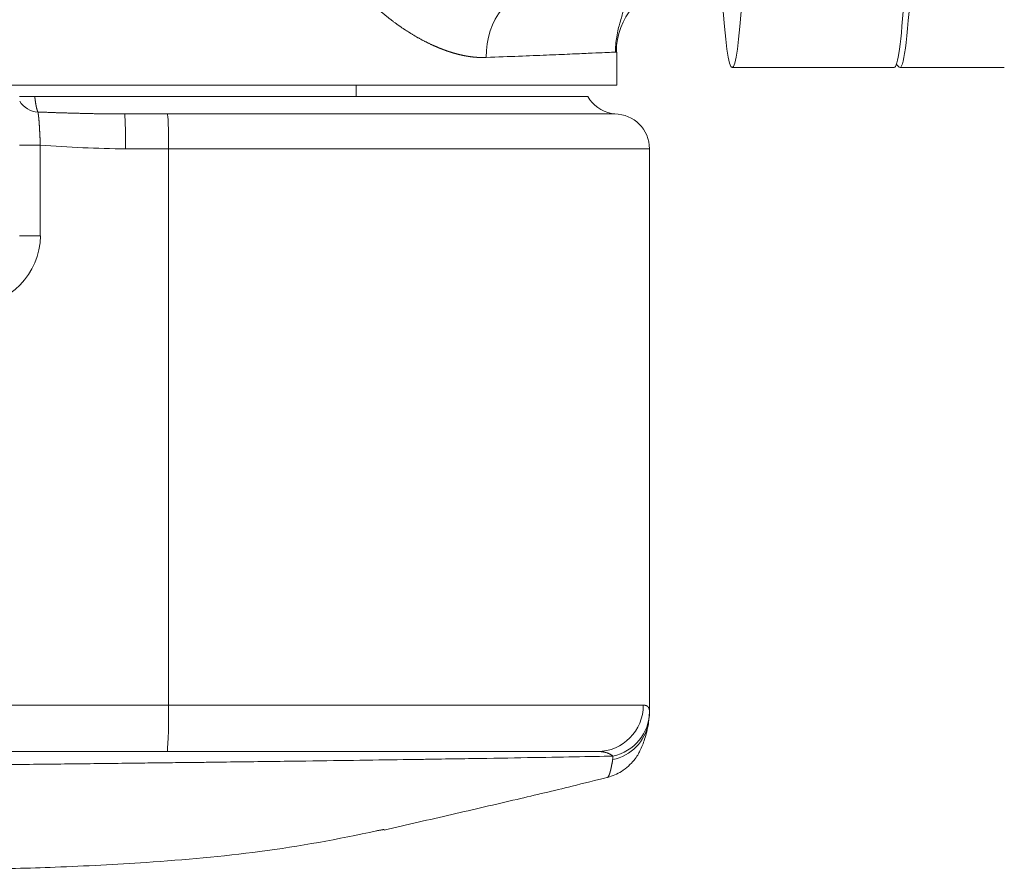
# Model space of a CAD drawing. Header units: millimetres. Extents: x 35469 to 44263, y -24881 to -16268.
# Tile 183 of 231: x 43827 to 43840, y -24768 to -24757. Entities that reach past the tile are written whole.
import ezdxf

# ---------------------------------------------------------------- set-up
doc = ezdxf.new("R2010")
doc.units = ezdxf.units.MM
doc.header["$LTSCALE"] = 0.3175
doc.layers.add('1轮廓实线层', color=7, linetype='Continuous', lineweight=18)

# ---------------------------------------------------------------- blocks, each defined once
blk = doc.blocks.new('MR20E-1840')
at = {"layer": '1轮廓实线层'}
for p, q in [((15671.449, -10814.813), (15671.449, -10814.386)), ((15675.07, -10814.546), (15675.107, -10814.583)), ((15672.943, -10814.588), (15675.041, -10814.588)), ((15675.116, -10814.588), (15676.466, -10814.588)), ((15671.449, -10814.813), (15662.039, -10814.813)), ((15668.074, -10814.963), (15668.074, -10814.813)), ((15671.074, -10814.963), (15663.915, -10814.963)), ((15665.076, -10815.188), (15665.632, -10815.188)), ((15665.076, -10815.188), (15665.632, -10815.188)), ((15665.632, -10815.188), (15671.423, -10815.188)), ((15663.719, -10815.591), (15663.987, -10815.591)), ((15663.987, -10815.591), (15663.987, -10816.763)), ((15665.648, -10815.638), (15665.092, -10815.638)), ((15671.873, -10815.638), (15665.648, -10815.638)), ((15665.648, -10822.838), (15665.648, -10815.638)), ((15671.873, -10822.927), (15671.873, -10815.638)), ((15663.719, -10816.763), (15663.987, -10816.763)), ((15654.761, -10822.838), (15665.648, -10822.838)), ((15665.648, -10822.838), (15671.792, -10822.838)), ((15671.859, -10823.077), (15671.861, -10823.066)), ((15665.627, -10823.438), (15654.737, -10823.438)), ((15665.627, -10823.438), (15654.737, -10823.438)), ((15671.2, -10823.438), (15665.627, -10823.438)), ((15671.325, -10823.774), (15671.327, -10823.774))]:
    blk.add_line(p, q, dxfattribs=at)
for centre, start, end in [((15671.464, -10814.738), 210, 259.1323), ((15671.423, -10815.638), 0, 90)]:
    blk.add_arc(centre, 0.45, start, end, dxfattribs=at)
for centre, major_axis, ratio, start_param, end_param in [((15672.343, -10814.385), (0, -0.9), 0.999393, 3.306427, 4.712389), ((15675.116, -10806.563), (0, 8.025), 0.034828, 3.106742, 3.677725), ((15670.503, -10814.457), (0.033, -0.899), 0.826455, 3.139434, 4.682079), ((15672.943, -10806.563), (0, 8.025), 0.034828, 2.650652, 3.632533), ((15675.041, -10806.563), (0, 8.025), 0.034828, 3.141595, 3.632533), ((15663.98, -10814.88), (0.298, 0.03), 0.94522, 3.56491, 4.53905), ((15665.076, -10815.638), (0, 0.45), 0.034828, 4.712389, 6.283185), ((15665.632, -10815.638), (0, 0.45), 0.034828, 4.712389, 6.283185), ((15663.088, -10816.763), (0, -0.9), 0.999393, 0, 1.570796), ((15665.627, -10822.838), (0, -0.6), 0.034828, 0, 1.570796), ((15671.2, -10822.838), (0, -0.6), 0.987393, 0, 1.570796), ((15671.273, -10822.922), (-0.6, -0.012), 0.981859, 1.761472, 3.120583), ((15671.27, -10822.965), (-0.589, 0.113), 0.983271, 1.969508, 3.142256)]:
    blk.add_ellipse(centre, major_axis=major_axis, ratio=ratio, start_param=start_param, end_param=end_param, dxfattribs=at)
for points, knots in [([(15671.433, -10814.386), (15671.433, -10814.37), (15671.433, -10814.336), (15671.438, -10814.268), (15671.455, -10814.135), (15671.498, -10813.978), (15671.543, -10813.833), (15671.553, -10813.742), (15671.535, -10813.699), (15671.523, -10813.685)], [0, 0, 0, 0, 0.024394, 0.049896, 0.107345, 0.262999, 0.488545, 0.792305, 1, 1, 1, 1]), ([(15669.759, -10814.457), (15669.757, -10814.457), (15669.753, -10814.457), (15669.747, -10814.457), (15669.741, -10814.457), (15669.735, -10814.457), (15669.729, -10814.457), (15669.723, -10814.457), (15669.717, -10814.457), (15669.712, -10814.457), (15669.706, -10814.457), (15669.699, -10814.457), (15669.693, -10814.457), (15669.687, -10814.457), (15669.681, -10814.457), (15669.675, -10814.457), (15669.669, -10814.457), (15669.663, -10814.456), (15669.657, -10814.456), (15669.651, -10814.456), (15669.645, -10814.455), (15669.639, -10814.455), (15669.633, -10814.454), (15669.626, -10814.454), (15669.62, -10814.453), (15669.614, -10814.453), (15669.608, -10814.452), (15669.602, -10814.452), (15669.596, -10814.451), (15669.589, -10814.451), (15669.583, -10814.45), (15669.577, -10814.449), (15669.571, -10814.448), (15669.564, -10814.448), (15669.558, -10814.447), (15669.552, -10814.446), (15669.546, -10814.445), (15669.539, -10814.444), (15669.533, -10814.443), (15669.527, -10814.442), (15669.52, -10814.441), (15669.514, -10814.44), (15669.508, -10814.439), (15669.501, -10814.438), (15669.495, -10814.437), (15669.489, -10814.436), (15669.482, -10814.434), (15669.476, -10814.433), (15669.469, -10814.432), (15669.463, -10814.431), (15669.456, -10814.429), (15669.45, -10814.428), (15669.444, -10814.427), (15669.437, -10814.425), (15669.431, -10814.424), (15669.424, -10814.422), (15669.418, -10814.421), (15669.411, -10814.419), (15669.405, -10814.417), (15669.398, -10814.416), (15669.391, -10814.414), (15669.385, -10814.413), (15669.378, -10814.411), (15669.372, -10814.409), (15669.365, -10814.407), (15669.359, -10814.405), (15669.352, -10814.404), (15669.345, -10814.402), (15669.339, -10814.4), (15669.332, -10814.398), (15669.325, -10814.396), (15669.319, -10814.394), (15669.312, -10814.392), (15669.305, -10814.39), (15669.299, -10814.388), (15669.292, -10814.385), (15669.285, -10814.383), (15669.278, -10814.381), (15669.272, -10814.379), (15669.265, -10814.377), (15669.258, -10814.374), (15669.251, -10814.372), (15669.245, -10814.37), (15669.238, -10814.367), (15669.231, -10814.365), (15669.224, -10814.362), (15669.217, -10814.36), (15669.211, -10814.357), (15669.204, -10814.355), (15669.197, -10814.352), (15669.19, -10814.349), (15669.183, -10814.347), (15669.176, -10814.344), (15669.169, -10814.341), (15669.162, -10814.339), (15669.155, -10814.336), (15669.148, -10814.333), (15669.142, -10814.33), (15669.135, -10814.327), (15669.128, -10814.324), (15669.121, -10814.321), (15669.114, -10814.318), (15669.107, -10814.315), (15669.1, -10814.312), (15669.093, -10814.309), (15669.086, -10814.306), (15669.078, -10814.303), (15669.071, -10814.3), (15669.062, -10814.295), (15669.05, -10814.29), (15669.036, -10814.284), (15669.022, -10814.277), (15669.008, -10814.27), (15668.994, -10814.263), (15668.98, -10814.256), (15668.966, -10814.249), (15668.952, -10814.242), (15668.938, -10814.235), (15668.925, -10814.227), (15668.911, -10814.22), (15668.897, -10814.212), (15668.883, -10814.204), (15668.869, -10814.197), (15668.855, -10814.189), (15668.841, -10814.181), (15668.827, -10814.173), (15668.813, -10814.164), (15668.799, -10814.156), (15668.785, -10814.148), (15668.772, -10814.139), (15668.758, -10814.13), (15668.744, -10814.122), (15668.73, -10814.113), (15668.716, -10814.104), (15668.702, -10814.095), (15668.689, -10814.085), (15668.675, -10814.076), (15668.661, -10814.067), (15668.647, -10814.057), (15668.634, -10814.048), (15668.62, -10814.038), (15668.606, -10814.028), (15668.593, -10814.018), (15668.579, -10814.008), (15668.565, -10813.998), (15668.552, -10813.988), (15668.538, -10813.977), (15668.524, -10813.967), (15668.511, -10813.956), (15668.497, -10813.946), (15668.484, -10813.935), (15668.47, -10813.924), (15668.457, -10813.913), (15668.443, -10813.902), (15668.43, -10813.891), (15668.416, -10813.88), (15668.403, -10813.868), (15668.389, -10813.857), (15668.376, -10813.845), (15668.363, -10813.833), (15668.349, -10813.822), (15668.34, -10813.814), (15668.336, -10813.81)], [0, 0, 0, 0, 0.004536, 0.009073, 0.013611, 0.01815, 0.02269, 0.027231, 0.031773, 0.036317, 0.040861, 0.045407, 0.049955, 0.054503, 0.059053, 0.063605, 0.068158, 0.072712, 0.077268, 0.081826, 0.086385, 0.090946, 0.095509, 0.100074, 0.10464, 0.109209, 0.113779, 0.118351, 0.122925, 0.127501, 0.13208, 0.13666, 0.141243, 0.145828, 0.150415, 0.155004, 0.159596, 0.16419, 0.168786, 0.173385, 0.177987, 0.182591, 0.187198, 0.191807, 0.196419, 0.201033, 0.205651, 0.210271, 0.214894, 0.21952, 0.224148, 0.22878, 0.233415, 0.238053, 0.242694, 0.247338, 0.251985, 0.256635, 0.261289, 0.265945, 0.270606, 0.275269, 0.279936, 0.284606, 0.28928, 0.293958, 0.298638, 0.303323, 0.308011, 0.312703, 0.317398, 0.322098, 0.326801, 0.331508, 0.336219, 0.340933, 0.345652, 0.350374, 0.355101, 0.359832, 0.364567, 0.369306, 0.374049, 0.378796, 0.383548, 0.388303, 0.393064, 0.397828, 0.402597, 0.407371, 0.412148, 0.416931, 0.421718, 0.426509, 0.431305, 0.436106, 0.440912, 0.445722, 0.450537, 0.455357, 0.460182, 0.465011, 0.469846, 0.474685, 0.479529, 0.484379, 0.489233, 0.494093, 0.498957, 0.50859, 0.51821, 0.52782, 0.537418, 0.547005, 0.556582, 0.566148, 0.575705, 0.585252, 0.594789, 0.604317, 0.613836, 0.623347, 0.632849, 0.642343, 0.65183, 0.661309, 0.670781, 0.680246, 0.689704, 0.699156, 0.708602, 0.718042, 0.727477, 0.736906, 0.746331, 0.75575, 0.765166, 0.774578, 0.783985, 0.79339, 0.802791, 0.812189, 0.821585, 0.830978, 0.84037, 0.849759, 0.859148, 0.868535, 0.877921, 0.887307, 0.896692, 0.906078, 0.915464, 0.92485, 0.934238, 0.943626, 0.953017, 0.962408, 0.971802, 0.981199, 0.990598, 1, 1, 1, 1]), ([(15671.432, -10814.386), (15671.421, -10814.387), (15671.404, -10814.388), (15671.35, -10814.391), (15671.31, -10814.393), (15671.211, -10814.397), (15671.151, -10814.4), (15671.011, -10814.406), (15670.931, -10814.409), (15670.75, -10814.417), (15670.65, -10814.421), (15670.429, -10814.43), (15670.309, -10814.435), (15670.049, -10814.445), (15669.909, -10814.451), (15669.759, -10814.457)], [0, 0, 0, 0, 0.114618, 0.114618, 0.262182, 0.262182, 0.409745, 0.409745, 0.557309, 0.557309, 0.704873, 0.704873, 0.852436, 0.852436, 1, 1, 1, 1]), ([(15671.449, -10814.385), (15671.449, -10814.385), (15671.447, -10814.385), (15671.439, -10814.386), (15671.436, -10814.386), (15671.432, -10814.386)], [0, 0, 0, 0, 0.709422, 0.709422, 1, 1, 1, 1]), ([(15663.719, -10814.963), (15663.721, -10814.963), (15663.724, -10814.963), (15663.73, -10814.963), (15663.734, -10814.963), (15663.74, -10814.963), (15663.742, -10814.963), (15663.746, -10814.963), (15663.749, -10814.963), (15663.76, -10814.963), (15663.771, -10814.963), (15663.789, -10814.963), (15663.795, -10814.963), (15663.805, -10814.963), (15663.808, -10814.963), (15663.815, -10814.963), (15663.818, -10814.963), (15663.836, -10814.963), (15663.851, -10814.963), (15663.874, -10814.963), (15663.882, -10814.963), (15663.894, -10814.963), (15663.899, -10814.963), (15663.907, -10814.963), (15663.911, -10814.963), (15663.915, -10814.963)], [0, 0, 0, 0, 0.066643, 0.066643, 0.159978, 0.159978, 0.206646, 0.206646, 0.253314, 0.253314, 0.439986, 0.439986, 0.533321, 0.533321, 0.579989, 0.579989, 0.626657, 0.626657, 0.813329, 0.813329, 0.906664, 0.906664, 0.953332, 0.953332, 1, 1, 1, 1]), ([(15663.915, -10814.963), (15663.916, -10814.964), (15663.916, -10814.967), (15663.916, -10814.97), (15663.917, -10814.974), (15663.917, -10814.977), (15663.917, -10814.981), (15663.918, -10814.984), (15663.918, -10814.988), (15663.919, -10814.991), (15663.919, -10814.995), (15663.919, -10814.998), (15663.92, -10815.002), (15663.92, -10815.006), (15663.921, -10815.009), (15663.921, -10815.013), (15663.922, -10815.016), (15663.922, -10815.019), (15663.923, -10815.023), (15663.923, -10815.026), (15663.924, -10815.03), (15663.924, -10815.033), (15663.925, -10815.037), (15663.925, -10815.04), (15663.926, -10815.044), (15663.926, -10815.047), (15663.927, -10815.05), (15663.927, -10815.054), (15663.928, -10815.057), (15663.928, -10815.06), (15663.929, -10815.064), (15663.93, -10815.067), (15663.93, -10815.07), (15663.931, -10815.073), (15663.931, -10815.076), (15663.932, -10815.08), (15663.933, -10815.083), (15663.933, -10815.086), (15663.934, -10815.089), (15663.935, -10815.092), (15663.935, -10815.095), (15663.936, -10815.098), (15663.937, -10815.101), (15663.937, -10815.104), (15663.938, -10815.107), (15663.939, -10815.11), (15663.939, -10815.113), (15663.94, -10815.116), (15663.941, -10815.118), (15663.942, -10815.121), (15663.942, -10815.124), (15663.943, -10815.127), (15663.944, -10815.129), (15663.945, -10815.132), (15663.945, -10815.134), (15663.946, -10815.137), (15663.947, -10815.139), (15663.948, -10815.142), (15663.949, -10815.144), (15663.95, -10815.146), (15663.95, -10815.149), (15663.951, -10815.151), (15663.952, -10815.153), (15663.953, -10815.155), (15663.954, -10815.157), (15663.955, -10815.159), (15663.956, -10815.161), (15663.956, -10815.162), (15663.956, -10815.163)], [0, 0, 0, 0, 0.012805, 0.025681, 0.03863, 0.051651, 0.064744, 0.077909, 0.091146, 0.104456, 0.117838, 0.131291, 0.144817, 0.158416, 0.172086, 0.185828, 0.199643, 0.21353, 0.227489, 0.24152, 0.255624, 0.2698, 0.284048, 0.298368, 0.31276, 0.327225, 0.341761, 0.35637, 0.371052, 0.385805, 0.400631, 0.415529, 0.430499, 0.445541, 0.460656, 0.475843, 0.491102, 0.506434, 0.521838, 0.537314, 0.552862, 0.568483, 0.584176, 0.599941, 0.615778, 0.631688, 0.64767, 0.663724, 0.679851, 0.69605, 0.712321, 0.728665, 0.745081, 0.761569, 0.77813, 0.794763, 0.811468, 0.828245, 0.845095, 0.862017, 0.879012, 0.896079, 0.913218, 0.93043, 0.947714, 0.96507, 0.982499, 1, 1, 1, 1]), ([(15663.956, -10815.163), (15663.965, -10815.163), (15663.982, -10815.164), (15664.007, -10815.165), (15664.032, -10815.165), (15664.057, -10815.166), (15664.082, -10815.167), (15664.107, -10815.168), (15664.132, -10815.169), (15664.157, -10815.17), (15664.182, -10815.171), (15664.206, -10815.171), (15664.231, -10815.172), (15664.256, -10815.173), (15664.281, -10815.174), (15664.305, -10815.174), (15664.33, -10815.175), (15664.355, -10815.176), (15664.379, -10815.177), (15664.404, -10815.177), (15664.428, -10815.178), (15664.453, -10815.179), (15664.477, -10815.179), (15664.502, -10815.18), (15664.526, -10815.181), (15664.55, -10815.181), (15664.575, -10815.182), (15664.599, -10815.182), (15664.623, -10815.183), (15664.647, -10815.183), (15664.671, -10815.184), (15664.695, -10815.184), (15664.719, -10815.185), (15664.743, -10815.185), (15664.767, -10815.186), (15664.791, -10815.186), (15664.815, -10815.186), (15664.839, -10815.187), (15664.863, -10815.187), (15664.887, -10815.187), (15664.911, -10815.187), (15664.934, -10815.188), (15664.958, -10815.188), (15664.982, -10815.188), (15665.005, -10815.188), (15665.029, -10815.188), (15665.053, -10815.188), (15665.068, -10815.188), (15665.076, -10815.188)], [0, 0, 0, 0, 0.022397, 0.044763, 0.067099, 0.089405, 0.111681, 0.133926, 0.156142, 0.178328, 0.200484, 0.222611, 0.244707, 0.266775, 0.288812, 0.310821, 0.3328, 0.354749, 0.37667, 0.398561, 0.420424, 0.442257, 0.464062, 0.485838, 0.507585, 0.529303, 0.550993, 0.572655, 0.594287, 0.615892, 0.637468, 0.659016, 0.680536, 0.702028, 0.723491, 0.744927, 0.766335, 0.787715, 0.809067, 0.830392, 0.851689, 0.872959, 0.8942, 0.915415, 0.936602, 0.957762, 0.978895, 1, 1, 1, 1]), ([(15663.956, -10815.163), (15663.957, -10815.163), (15663.957, -10815.164), (15663.957, -10815.165), (15663.957, -10815.166), (15663.957, -10815.167), (15663.957, -10815.168), (15663.957, -10815.169), (15663.958, -10815.17), (15663.958, -10815.172), (15663.958, -10815.173), (15663.958, -10815.174), (15663.958, -10815.176), (15663.959, -10815.177), (15663.959, -10815.179), (15663.959, -10815.18), (15663.959, -10815.182), (15663.96, -10815.184), (15663.96, -10815.185), (15663.96, -10815.187), (15663.96, -10815.189), (15663.961, -10815.191), (15663.961, -10815.193), (15663.961, -10815.195), (15663.962, -10815.197), (15663.962, -10815.199), (15663.962, -10815.202), (15663.962, -10815.204), (15663.963, -10815.206), (15663.963, -10815.209), (15663.963, -10815.211), (15663.964, -10815.214), (15663.964, -10815.217), (15663.964, -10815.219), (15663.965, -10815.222), (15663.965, -10815.225), (15663.965, -10815.228), (15663.966, -10815.231), (15663.966, -10815.235), (15663.966, -10815.238), (15663.967, -10815.241), (15663.967, -10815.245), (15663.967, -10815.248), (15663.968, -10815.252), (15663.968, -10815.256), (15663.968, -10815.26), (15663.969, -10815.264), (15663.969, -10815.268), (15663.969, -10815.272), (15663.97, -10815.276), (15663.97, -10815.28), (15663.971, -10815.285), (15663.971, -10815.289), (15663.971, -10815.294), (15663.972, -10815.299), (15663.972, -10815.304), (15663.972, -10815.309), (15663.973, -10815.314), (15663.973, -10815.319), (15663.973, -10815.324), (15663.974, -10815.33), (15663.974, -10815.335), (15663.975, -10815.341), (15663.975, -10815.346), (15663.975, -10815.352), (15663.976, -10815.358), (15663.976, -10815.364), (15663.976, -10815.37), (15663.977, -10815.377), (15663.977, -10815.383), (15663.977, -10815.389), (15663.978, -10815.396), (15663.978, -10815.402), (15663.978, -10815.409), (15663.979, -10815.416), (15663.979, -10815.423), (15663.98, -10815.43), (15663.98, -10815.437), (15663.98, -10815.444), (15663.981, -10815.451), (15663.981, -10815.459), (15663.981, -10815.466), (15663.982, -10815.473), (15663.982, -10815.481), (15663.982, -10815.488), (15663.983, -10815.496), (15663.983, -10815.504), (15663.983, -10815.511), (15663.984, -10815.519), (15663.984, -10815.527), (15663.984, -10815.535), (15663.985, -10815.543), (15663.985, -10815.551), (15663.986, -10815.559), (15663.986, -10815.567), (15663.986, -10815.575), (15663.987, -10815.583), (15663.987, -10815.588), (15663.987, -10815.591)], [0, 0, 0, 0, 0.005278, 0.01066, 0.016146, 0.021738, 0.027435, 0.033238, 0.039147, 0.045164, 0.051289, 0.057522, 0.063864, 0.070316, 0.076877, 0.083549, 0.090332, 0.097226, 0.104233, 0.111352, 0.118583, 0.125928, 0.133387, 0.140961, 0.148649, 0.156452, 0.16437, 0.172404, 0.180555, 0.188822, 0.197205, 0.205706, 0.214324, 0.223059, 0.231912, 0.240883, 0.249972, 0.259179, 0.268503, 0.277946, 0.287507, 0.297186, 0.306982, 0.316897, 0.326928, 0.337077, 0.347343, 0.357726, 0.368225, 0.378839, 0.389569, 0.400414, 0.411372, 0.422444, 0.433629, 0.444926, 0.456334, 0.467851, 0.479478, 0.491214, 0.503056, 0.515004, 0.527056, 0.539212, 0.551469, 0.563827, 0.576284, 0.588838, 0.601488, 0.614232, 0.627067, 0.639993, 0.653007, 0.666107, 0.679291, 0.692558, 0.705903, 0.719327, 0.732825, 0.746396, 0.760037, 0.773745, 0.787519, 0.801355, 0.815251, 0.829203, 0.843209, 0.857267, 0.871373, 0.885524, 0.899717, 0.91395, 0.928219, 0.942521, 0.956854, 0.971213, 0.985596, 1, 1, 1, 1]), ([(15671.792, -10822.838), (15671.793, -10822.838), (15671.794, -10822.838), (15671.796, -10822.838), (15671.798, -10822.838), (15671.8, -10822.838), (15671.802, -10822.838), (15671.804, -10822.839), (15671.806, -10822.839), (15671.807, -10822.839), (15671.809, -10822.839), (15671.811, -10822.839), (15671.813, -10822.84), (15671.814, -10822.84), (15671.816, -10822.84), (15671.818, -10822.841), (15671.819, -10822.841), (15671.821, -10822.841), (15671.823, -10822.842), (15671.824, -10822.842), (15671.826, -10822.843), (15671.827, -10822.843), (15671.829, -10822.844), (15671.83, -10822.844), (15671.832, -10822.845), (15671.833, -10822.845), (15671.834, -10822.846), (15671.836, -10822.847), (15671.837, -10822.847), (15671.838, -10822.848), (15671.84, -10822.849), (15671.841, -10822.85), (15671.842, -10822.85), (15671.843, -10822.851), (15671.845, -10822.852), (15671.846, -10822.853), (15671.847, -10822.854), (15671.848, -10822.855), (15671.849, -10822.856), (15671.85, -10822.856), (15671.851, -10822.857), (15671.852, -10822.859), (15671.854, -10822.861), (15671.856, -10822.863), (15671.858, -10822.865), (15671.859, -10822.868), (15671.861, -10822.87), (15671.863, -10822.873), (15671.864, -10822.876), (15671.865, -10822.879), (15671.866, -10822.882), (15671.868, -10822.885), (15671.869, -10822.888), (15671.869, -10822.891), (15671.87, -10822.895), (15671.871, -10822.899), (15671.872, -10822.902), (15671.872, -10822.906), (15671.873, -10822.91), (15671.873, -10822.914), (15671.873, -10822.918), (15671.873, -10822.921), (15671.873, -10822.922)], [0, 0, 0, 0, 0.012755, 0.025497, 0.038225, 0.050939, 0.063639, 0.076326, 0.089, 0.10166, 0.114307, 0.12694, 0.13956, 0.152167, 0.16476, 0.17734, 0.189908, 0.202462, 0.215003, 0.227531, 0.240047, 0.252549, 0.265039, 0.277516, 0.28998, 0.302432, 0.314871, 0.327298, 0.339712, 0.352114, 0.364503, 0.37688, 0.389245, 0.401598, 0.413938, 0.426267, 0.438583, 0.450888, 0.46318, 0.475461, 0.48773, 0.499987, 0.525269, 0.550518, 0.575735, 0.60092, 0.626074, 0.651198, 0.676291, 0.701355, 0.72639, 0.751396, 0.776374, 0.801325, 0.826248, 0.851145, 0.876016, 0.900862, 0.925683, 0.950479, 0.975251, 1, 1, 1, 1]), ([(15671.329, -10823.774), (15671.397, -10823.754), (15671.531, -10823.701), (15671.702, -10823.528), (15671.761, -10823.409), (15671.816, -10823.275), (15671.847, -10823.149), (15671.859, -10823.078)], [0, 0, 0, 0, 0.106762, 0.242032, 0.409559, 0.675921, 1, 1, 1, 1]), ([(15671.399, -10823.498), (15671.399, -10823.498), (15671.398, -10823.497), (15671.396, -10823.496), (15671.394, -10823.494), (15671.388, -10823.49), (15671.38, -10823.484), (15671.37, -10823.477), (15671.359, -10823.471), (15671.348, -10823.466), (15671.337, -10823.461), (15671.325, -10823.457), (15671.315, -10823.453), (15671.307, -10823.451), (15671.301, -10823.45), (15671.295, -10823.448), (15671.289, -10823.447), (15671.283, -10823.445), (15671.276, -10823.444), (15671.27, -10823.443), (15671.263, -10823.442), (15671.257, -10823.441), (15671.25, -10823.441), (15671.243, -10823.44), (15671.236, -10823.439), (15671.229, -10823.439), (15671.222, -10823.439), (15671.215, -10823.438), (15671.207, -10823.438), (15671.202, -10823.438), (15671.2, -10823.438)], [0, 0, 0, 0, 0.007837, 0.015675, 0.031347, 0.062678, 0.125286, 0.187812, 0.250327, 0.312598, 0.374976, 0.437448, 0.500003, 0.528985, 0.558025, 0.587123, 0.616278, 0.645488, 0.674753, 0.704072, 0.733444, 0.762868, 0.792342, 0.821867, 0.85144, 0.881061, 0.910728, 0.940441, 0.970199, 1, 1, 1, 1]), ([(15671.399, -10823.498), (15671.251, -10823.501), (15671.084, -10823.504), (15670.715, -10823.511), (15670.513, -10823.514), (15670.072, -10823.522), (15669.834, -10823.526), (15669.45, -10823.532), (15669.317, -10823.534), (15669.113, -10823.537), (15669.008, -10823.539), (15668.884, -10823.541), (15668.821, -10823.541), (15668.79, -10823.542), (15668.774, -10823.542), (15668.766, -10823.542), (15668.762, -10823.542), (15668.76, -10823.542), (15668.759, -10823.542), (15668.759, -10823.542), (15668.758, -10823.542), (15668.758, -10823.542), (15668.758, -10823.542), (15668.758, -10823.542), (15668.758, -10823.542), (15668.558, -10823.545), (15668.347, -10823.549), (15667.902, -10823.555), (15667.668, -10823.558), (15667.177, -10823.565), (15666.92, -10823.568), (15666.517, -10823.573), (15666.38, -10823.575), (15666.17, -10823.578), (15666.064, -10823.579), (15665.939, -10823.58), (15665.875, -10823.581), (15665.844, -10823.582), (15665.828, -10823.582), (15665.82, -10823.582), (15665.816, -10823.582), (15665.814, -10823.582), (15665.813, -10823.582), (15665.812, -10823.582), (15665.812, -10823.582), (15665.812, -10823.582), (15665.812, -10823.582), (15665.812, -10823.582), (15665.812, -10823.582), (15665.712, -10823.583), (15665.608, -10823.584), (15665.394, -10823.587), (15665.284, -10823.588), (15665.056, -10823.591), (15664.939, -10823.592), (15664.697, -10823.595), (15664.573, -10823.597), (15664.318, -10823.6), (15664.186, -10823.601), (15663.917, -10823.604), (15663.779, -10823.606), (15663.495, -10823.609), (15663.35, -10823.611), (15663.126, -10823.613), (15663.051, -10823.614), (15662.936, -10823.615), (15662.879, -10823.616), (15662.811, -10823.617), (15662.777, -10823.617), (15662.76, -10823.617), (15662.752, -10823.617), (15662.747, -10823.618), (15662.745, -10823.618), (15662.744, -10823.618), (15662.744, -10823.618), (15662.743, -10823.618), (15662.743, -10823.618), (15662.743, -10823.618), (15662.743, -10823.618), (15662.743, -10823.618), (15662.718, -10823.618), (15662.655, -10823.619), (15662.524, -10823.62), (15662.355, -10823.622), (15662.149, -10823.625), (15661.987, -10823.626), (15661.812, -10823.628), (15661.719, -10823.629), (15661.594, -10823.631), (15661.556, -10823.631), (15661.515, -10823.632), (15661.5, -10823.632), (15661.497, -10823.632), (15661.496, -10823.632), (15661.496, -10823.632), (15661.496, -10823.632), (15661.496, -10823.632), (15661.496, -10823.632), (15661.495, -10823.632), (15661.492, -10823.632), (15661.485, -10823.632), (15661.442, -10823.633), (15661.327, -10823.634), (15661.219, -10823.635), (15660.864, -10823.639), (15660.594, -10823.642), (15660.208, -10823.646), (15660.083, -10823.647), (15659.901, -10823.649), (15659.811, -10823.65), (15659.708, -10823.651), (15659.657, -10823.651), (15659.632, -10823.652), (15659.619, -10823.652), (15659.613, -10823.652), (15659.61, -10823.652), (15659.608, -10823.652), (15659.608, -10823.652), (15659.607, -10823.652), (15659.607, -10823.652), (15659.607, -10823.652), (15659.607, -10823.652), (15659.607, -10823.652), (15659.439, -10823.653), (15659.249, -10823.655), (15658.829, -10823.659), (15658.597, -10823.66), (15658.219, -10823.664), (15658.087, -10823.665), (15657.814, -10823.668), (15657.672, -10823.669), (15657.378, -10823.672), (15657.226, -10823.674), (15656.912, -10823.677), (15656.75, -10823.679), (15656.415, -10823.682), (15656.243, -10823.683), (15656.043, -10823.685), (15656.018, -10823.685), (15655.993, -10823.686), (15655.99, -10823.686), (15655.989, -10823.686), (15655.989, -10823.686), (15655.989, -10823.686), (15655.989, -10823.686), (15655.989, -10823.686), (15655.989, -10823.686), (15655.989, -10823.686), (15655.989, -10823.686), (15655.988, -10823.686), (15655.985, -10823.686), (15655.977, -10823.686), (15655.952, -10823.686), (15655.921, -10823.686), (15655.846, -10823.687), (15655.78, -10823.687), (15655.615, -10823.689), (15655.517, -10823.689), (15655.288, -10823.691), (15655.158, -10823.692), (15654.866, -10823.695), (15654.704, -10823.696), (15654.349, -10823.698), (15654.156, -10823.7), (15653.843, -10823.702), (15653.734, -10823.703), (15653.566, -10823.704), (15653.48, -10823.704), (15653.378, -10823.705), (15653.326, -10823.705), (15653.3, -10823.705), (15653.287, -10823.705), (15653.281, -10823.705), (15653.277, -10823.705), (15653.276, -10823.705), (15653.275, -10823.705), (15653.274, -10823.705), (15653.274, -10823.705), (15653.274, -10823.705), (15653.274, -10823.705), (15653.274, -10823.705), (15652.909, -10823.708), (15652.558, -10823.71), (15651.881, -10823.713), (15651.555, -10823.714), (15650.929, -10823.717), (15650.628, -10823.718), (15650.052, -10823.719), (15649.777, -10823.72), (15649.251, -10823.721), (15649, -10823.721), (15648.522, -10823.721), (15648.296, -10823.721), (15647.866, -10823.721), (15647.663, -10823.72), (15647.281, -10823.72), (15647.102, -10823.72), (15646.934, -10823.719)], [0, 0, 0, 0, 0.03125, 0.03125, 0.0625, 0.0625, 0.09375, 0.09375, 0.109375, 0.109375, 0.117187, 0.121094, 0.123047, 0.124023, 0.124512, 0.124756, 0.124878, 0.124939, 0.124969, 0.124985, 0.124992, 0.124996, 0.124998, 0.124998, 0.125, 0.125, 0.15625, 0.15625, 0.1875, 0.1875, 0.21875, 0.21875, 0.234375, 0.234375, 0.242187, 0.246094, 0.248047, 0.249023, 0.249512, 0.249756, 0.249878, 0.249939, 0.249969, 0.249985, 0.249992, 0.249996, 0.249998, 0.249998, 0.25, 0.25, 0.265625, 0.265625, 0.28125, 0.28125, 0.296875, 0.296875, 0.3125, 0.3125, 0.328125, 0.328125, 0.34375, 0.34375, 0.359375, 0.359375, 0.367187, 0.367187, 0.371094, 0.373047, 0.374023, 0.374512, 0.374756, 0.374878, 0.374939, 0.374969, 0.374985, 0.374992, 0.374996, 0.374998, 0.374998, 0.375, 0.375, 0.382812, 0.390625, 0.398437, 0.40625, 0.414062, 0.414062, 0.421875, 0.421875, 0.423828, 0.424805, 0.424927, 0.424988, 0.424995, 0.424999, 0.424999, 0.425003, 0.425003, 0.425018, 0.425049, 0.425293, 0.425781, 0.429687, 0.4375, 0.4375, 0.46875, 0.46875, 0.484375, 0.484375, 0.492187, 0.496094, 0.498047, 0.499023, 0.499512, 0.499756, 0.499878, 0.499939, 0.499969, 0.499985, 0.499992, 0.499996, 0.499996, 0.5, 0.5, 0.53125, 0.53125, 0.5625, 0.5625, 0.578125, 0.578125, 0.59375, 0.59375, 0.609375, 0.609375, 0.625, 0.625, 0.640625, 0.640625, 0.642578, 0.642822, 0.642853, 0.642857, 0.642857, 0.642859, 0.642859, 0.64286, 0.642868, 0.642883, 0.642944, 0.643066, 0.643555, 0.644531, 0.648437, 0.65625, 0.65625, 0.671875, 0.671875, 0.6875, 0.6875, 0.703125, 0.703125, 0.71875, 0.71875, 0.734375, 0.734375, 0.742187, 0.742187, 0.746094, 0.748047, 0.749023, 0.749512, 0.749756, 0.749878, 0.749939, 0.749969, 0.749985, 0.749992, 0.749996, 0.749998, 0.749998, 0.75, 0.75, 0.78125, 0.78125, 0.8125, 0.8125, 0.84375, 0.84375, 0.875, 0.875, 0.90625, 0.90625, 0.9375, 0.9375, 0.96875, 0.96875, 1, 1, 1, 1]), ([(15671.327, -10823.774), (15671.327, -10823.774), (15671.328, -10823.774), (15671.328, -10823.773), (15671.329, -10823.773), (15671.33, -10823.772), (15671.331, -10823.772), (15671.332, -10823.771), (15671.333, -10823.77), (15671.334, -10823.769), (15671.335, -10823.768), (15671.336, -10823.767), (15671.337, -10823.766), (15671.338, -10823.764), (15671.339, -10823.763), (15671.34, -10823.762), (15671.341, -10823.76), (15671.342, -10823.758), (15671.343, -10823.756), (15671.344, -10823.755), (15671.345, -10823.753), (15671.346, -10823.75), (15671.347, -10823.748), (15671.349, -10823.746), (15671.35, -10823.744), (15671.351, -10823.741), (15671.352, -10823.739), (15671.353, -10823.736), (15671.354, -10823.733), (15671.355, -10823.73), (15671.356, -10823.727), (15671.357, -10823.724), (15671.358, -10823.721), (15671.359, -10823.718), (15671.36, -10823.714), (15671.361, -10823.71), (15671.363, -10823.706), (15671.364, -10823.701), (15671.365, -10823.697), (15671.366, -10823.692), (15671.368, -10823.688), (15671.369, -10823.683), (15671.37, -10823.678), (15671.371, -10823.673), (15671.372, -10823.668), (15671.374, -10823.662), (15671.375, -10823.657), (15671.376, -10823.652), (15671.377, -10823.646), (15671.378, -10823.64), (15671.38, -10823.634), (15671.381, -10823.629), (15671.382, -10823.623), (15671.383, -10823.616), (15671.384, -10823.61), (15671.386, -10823.604), (15671.387, -10823.597), (15671.388, -10823.591), (15671.389, -10823.584), (15671.39, -10823.578), (15671.392, -10823.571), (15671.393, -10823.564), (15671.394, -10823.557), (15671.395, -10823.55), (15671.396, -10823.545), (15671.396, -10823.543)], [0, 0, 0, 0, 0.006041, 0.021058, 0.036088, 0.05113, 0.066184, 0.08125, 0.096327, 0.111416, 0.126516, 0.141626, 0.156747, 0.171878, 0.187019, 0.202169, 0.217329, 0.232498, 0.247675, 0.262861, 0.278055, 0.293257, 0.308466, 0.323683, 0.338907, 0.354138, 0.369375, 0.384618, 0.399867, 0.415122, 0.430382, 0.445647, 0.460917, 0.476192, 0.4942, 0.512136, 0.53, 0.547792, 0.565511, 0.583157, 0.60073, 0.61823, 0.635656, 0.653007, 0.670285, 0.687488, 0.704617, 0.721671, 0.73865, 0.755553, 0.772382, 0.789135, 0.805812, 0.822414, 0.83894, 0.855389, 0.871763, 0.88806, 0.904281, 0.920426, 0.936494, 0.952486, 0.9684, 0.984239, 1, 1, 1, 1]), ([(15668.436, -10824.455), (15668.73, -10824.388), (15669.307, -10824.255), (15670.114, -10824.069), (15670.783, -10823.909), (15671.179, -10823.811), (15671.334, -10823.772)], [0, 0, 0, 0, 0.302035, 0.594697, 0.841416, 1, 1, 1, 1]), ([(15660.624, -10824.971), (15660.971, -10824.975), (15661.832, -10824.979), (15663.009, -10824.97), (15664.235, -10824.938), (15665.465, -10824.875), (15666.866, -10824.75), (15667.844, -10824.574), (15668.339, -10824.465)], [0, 0, 0, 0, 0.124277, 0.312576, 0.444616, 0.598157, 0.793465, 1, 1, 1, 1])]:
    blk.add_open_spline(points, degree=3, knots=knots, dxfattribs=at)
for points, degree in [([(15665.092, -10815.638), (15664.723, -10815.638), (15664.355, -10815.617), (15663.987, -10815.591)], 3), ([(15671.859, -10823.078), (15671.873, -10822.927)], 1), ([(15671.396, -10823.543), (15671.399, -10823.528), (15671.399, -10823.513), (15671.399, -10823.498)], 3), ([(15668.339, -10824.465), (15668.439, -10824.447)], 1)]:
    blk.add_open_spline(points, degree=degree, dxfattribs=at)

msp = doc.modelspace()

# ---------------------------------------------------------------- block references
msp.add_blockref('MR20E-1840', (28163.177, -13942.854))

doc.saveas('drawing.dxf')
